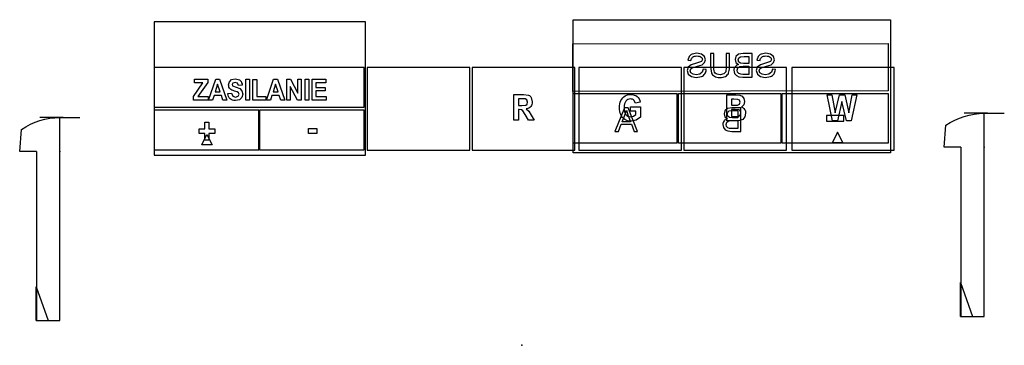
# Model space of a CAD drawing. Header units: millimetres. Extents: x -23.7 to 22.8, y 4.4 to 19.8.
import ezdxf

# ---------------------------------------------------------------- set-up
doc = ezdxf.new("R2010")
doc.units = ezdxf.units.MM
doc.header["$MEASUREMENT"] = 0
for name, color, linetype in [('RGB-P4m v4_Sketch1', 7, 'Continuous'), ('RGB-P4m v4_Sketch2', 7, 'Continuous'), ('Tapping Screw ISO 7049 - ST2.2 x 8 - F - H Steel 4.6 Plain v3_Sketch1', 7, 'Continuous'), ('Tapping Screw ISO 7049 - ST2.2 x 8 - F - H Steel 4.6 Plain v3_Sketch2', 7, 'Continuous'), ('Tapping Screw ISO 7049 - ST2.2 x 8 - F - H Steel 4.6 Plain v3_Sketch5', 7, 'Continuous')]:
    doc.layers.add(name, color=color, linetype=linetype)

# ---------------------------------------------------------------- blocks, each defined once
blk = doc.blocks.new('TappingScrewISO7049-ST2.2x8-F-HSteel4.6Plainv3')
at = {"layer": 'Tapping Screw ISO 7049 - ST2.2 x 8 - F - H Steel 4.6 Plain v3_Sketch1'}
for p, q in [((-0.11, 0), (-0.19, 0)), ((-0.19, 0), (-0.1809, 0, 0.104)), ((-0.11, 0, -0.8), (0, 0, -0.8)), ((-0.11, 0), (-0.11, 0, -0.8)), ((0, 0, -0.8), (0, 0, 0.16))]:
    blk.add_line(p, q, dxfattribs=at)
at = {"layer": 'Tapping Screw ISO 7049 - ST2.2 x 8 - F - H Steel 4.6 Plain v3_Sketch1', "extrusion": (0, 1, 0)}
blk.add_arc((0, -0.16), 0.32, 55.5749, 90, dxfattribs=at)
at = {"layer": 'Tapping Screw ISO 7049 - ST2.2 x 8 - F - H Steel 4.6 Plain v3_Sketch1'}
blk.add_point((0, 0), dxfattribs=at)
at = {"layer": 'Tapping Screw ISO 7049 - ST2.2 x 8 - F - H Steel 4.6 Plain v3_Sketch2'}
for p, q in [((0.0155, 0.095, 0.16), (-0.0155, 0.095, 0.16)), ((-0.0155, 0.0155, 0.16), (-0.0155, 0.095, 0.16)), ((0.0155, 0.0155, 0.16), (0.0155, 0.095, 0.16)), ((-0.0155, 0.0155, 0.16), (-0.095, 0.0155, 0.16)), ((-0.095, 0.0155, 0.16), (-0.095, -0.0155, 0.16)), ((0.0155, 0.0155, 0.16), (0.095, 0.0155, 0.16)), ((0.095, -0.0155, 0.16), (0.095, 0.0155, 0.16)), ((-0.0155, -0.0155, 0.16), (-0.095, -0.0155, 0.16)), ((-0.0155, -0.0155, 0.16), (-0.0155, -0.095, 0.16)), ((0.0155, -0.0155, 0.16), (0.095, -0.0155, 0.16)), ((0.0155, -0.0155, 0.16), (0.0155, -0.095, 0.16)), ((-0.0155, -0.095, 0.16), (0.0155, -0.095, 0.16))]:
    blk.add_line(p, q, dxfattribs=at)
blk.add_point((0, 0, 0.16), dxfattribs=at)
at = {"layer": 'Tapping Screw ISO 7049 - ST2.2 x 8 - F - H Steel 4.6 Plain v3_Sketch5'}
for p, q in [((-0.1122, 0, -0.8), (-0.1122, 0, -0.64)), ((-0.1122, 0, -0.8), (0, 0, -0.8)), ((-0.1122, 0, -0.64), (-0.055, 0, -0.8)), ((0, 0, -0.8), (0, 0, 0.16))]:
    blk.add_line(p, q, dxfattribs=at)
blk.add_point((0, 0), dxfattribs=at)

msp = doc.modelspace()

# ---------------------------------------------------------------- linework, layer by layer
at = {"layer": 'RGB-P4m v4_Sketch1'}
for p, q in [((-17.393, 19.718, 16.601), (-17.393, 13.418, 18.001)), ((-7.393, 19.718, 16.601), (-17.393, 19.718, 16.601)), ((-7.393, 13.418, 18.001), (-7.393, 19.718, 16.601)), ((-17.396, 17.56, 17.08), (-17.396, 15.686, 17.497)), ((-7.463, 17.56, 17.08), (-17.396, 17.56, 17.08)), ((-7.463, 15.686, 17.497), (-7.463, 17.56, 17.08)), ((-7.317, 17.56, 17.08), (-7.317, 13.655, 17.948)), ((-2.466, 17.56, 17.08), (-7.317, 17.56, 17.08)), ((-2.466, 13.655, 17.948), (-2.466, 17.56, 17.08)), ((-2.353, 17.56, 17.08), (-2.353, 13.655, 17.948)), ((2.498, 17.56, 17.08), (-2.353, 17.56, 17.08)), ((2.498, 13.655, 17.948), (2.498, 17.56, 17.08)), ((2.693, 17.56, 17.08), (2.693, 13.655, 17.948)), ((7.544, 17.56, 17.08), (2.693, 17.56, 17.08)), ((7.544, 13.655, 17.948), (7.544, 17.56, 17.08)), ((7.658, 17.56, 17.08), (7.658, 13.655, 17.948)), ((12.509, 17.56, 17.08), (7.658, 17.56, 17.08)), ((12.509, 13.655, 17.948), (12.509, 17.56, 17.08)), ((12.753, 17.56, 17.08), (12.753, 13.655, 17.948)), ((17.603, 17.56, 17.08), (12.753, 17.56, 17.08)), ((17.603, 13.655, 17.948), (17.603, 17.56, 17.08)), ((-15.537, 16.201, 17.382), (-15.083, 16.841, 17.24)), ((-15.485, 16.841, 17.24), (-15.485, 17.008, 17.203)), ((-15.485, 17.008, 17.203), (-14.855, 17.008, 17.203)), ((-15.083, 16.841, 17.24), (-15.485, 16.841, 17.24)), ((-14.855, 16.854, 17.237), (-15.327, 16.188, 17.385)), ((-14.855, 17.008, 17.203), (-14.855, 16.854, 17.237)), ((-14.815, 16.022, 17.422), (-14.48, 17.008, 17.203)), ((-14.389, 16.778, 17.254), (-14.506, 16.413, 17.335)), ((-14.48, 17.008, 17.203), (-14.296, 17.008, 17.203)), ((-14.27, 16.413, 17.335), (-14.389, 16.778, 17.254)), ((-14.296, 17.008, 17.203), (-13.951, 16.022, 17.422)), ((-13.872, 16.75, 17.26), (-13.834, 16.891, 17.229)), ((-13.834, 16.891, 17.229), (-13.727, 16.992, 17.206)), ((-13.727, 16.992, 17.206), (-13.558, 17.026, 17.199)), ((-13.678, 16.825, 17.243), (-13.706, 16.763, 17.257)), ((-13.706, 16.763, 17.257), (-13.68, 16.703, 17.27)), ((-13.56, 16.861, 17.236), (-13.678, 16.825, 17.243)), ((-13.451, 16.827, 17.243), (-13.56, 16.861, 17.236)), ((-13.558, 17.026, 17.199), (-13.482, 17.021, 17.2)), ((-13.482, 17.021, 17.2), (-13.417, 17.005, 17.203)), ((-13.404, 16.717, 17.267), (-13.451, 16.827, 17.243)), ((-13.417, 17.005, 17.203), (-13.361, 16.98, 17.209)), ((-13.361, 16.98, 17.209), (-13.315, 16.944, 17.217)), ((-13.315, 16.944, 17.217), (-13.279, 16.899, 17.227)), ((-13.279, 16.899, 17.227), (-13.253, 16.848, 17.238)), ((-13.253, 16.848, 17.238), (-13.236, 16.79, 17.251)), ((-13.236, 16.79, 17.251), (-13.229, 16.724, 17.266)), ((-13.062, 17.008, 17.203), (-12.888, 17.008, 17.203)), ((-13.062, 16.022, 17.422), (-13.062, 17.008, 17.203)), ((-12.888, 17.008, 17.203), (-12.888, 16.022, 17.422)), ((-12.717, 17, 17.205), (-12.543, 17, 17.205)), ((-12.717, 16.022, 17.422), (-12.717, 17, 17.205)), ((-12.543, 17, 17.205), (-12.543, 16.188, 17.385)), ((-12.075, 16.022, 17.422), (-11.741, 17.008, 17.203)), ((-11.65, 16.778, 17.254), (-11.766, 16.413, 17.335)), ((-11.741, 17.008, 17.203), (-11.557, 17.008, 17.203)), ((-11.53, 16.413, 17.335), (-11.65, 16.778, 17.254)), ((-11.557, 17.008, 17.203), (-11.212, 16.022, 17.422)), ((-11.119, 17.008, 17.203), (-10.95, 17.008, 17.203)), ((-11.119, 16.022, 17.422), (-11.119, 17.008, 17.203)), ((-10.95, 17.008, 17.203), (-10.596, 16.347, 17.35)), ((-10.596, 16.347, 17.35), (-10.596, 17.008, 17.203)), ((-10.596, 17.008, 17.203), (-10.435, 17.008, 17.203)), ((-10.435, 17.008, 17.203), (-10.435, 16.022, 17.422)), ((-10.256, 16.022, 17.422), (-10.256, 17.008, 17.203)), ((-10.256, 17.008, 17.203), (-10.082, 17.008, 17.203)), ((-10.082, 17.008, 17.203), (-10.082, 16.022, 17.422)), ((-9.916, 16.022, 17.422), (-9.916, 17.008, 17.203)), ((-9.916, 17.008, 17.203), (-9.279, 17.008, 17.203)), ((-9.279, 16.841, 17.24), (-9.742, 16.841, 17.24)), ((-9.742, 16.841, 17.24), (-9.742, 16.622, 17.288)), ((-9.279, 17.008, 17.203), (-9.279, 16.841, 17.24)), ((-14.506, 16.413, 17.335), (-14.27, 16.413, 17.335)), ((-13.904, 16.341, 17.351), (-13.734, 16.361, 17.347)), ((-13.891, 16.264, 17.368), (-13.904, 16.341, 17.351)), ((-13.867, 16.693, 17.273), (-13.872, 16.75, 17.26)), ((-13.852, 16.642, 17.284), (-13.867, 16.693, 17.273)), ((-13.827, 16.594, 17.295), (-13.852, 16.642, 17.284)), ((-13.793, 16.551, 17.304), (-13.827, 16.594, 17.295)), ((-13.759, 16.523, 17.311), (-13.793, 16.551, 17.304)), ((-13.716, 16.497, 17.316), (-13.759, 16.523, 17.311)), ((-13.734, 16.361, 17.347), (-13.673, 16.218, 17.378)), ((-13.662, 16.474, 17.321), (-13.716, 16.497, 17.316)), ((-13.68, 16.703, 17.27), (-13.52, 16.637, 17.285)), ((-13.597, 16.453, 17.326), (-13.662, 16.474, 17.321)), ((-13.459, 16.41, 17.336), (-13.597, 16.453, 17.326)), ((-13.52, 16.637, 17.285), (-13.333, 16.566, 17.301)), ((-13.396, 16.367, 17.345), (-13.459, 16.41, 17.336)), ((-13.421, 16.213, 17.38), (-13.378, 16.308, 17.358)), ((-13.229, 16.724, 17.266), (-13.404, 16.717, 17.267)), ((-13.378, 16.308, 17.358), (-13.396, 16.367, 17.345)), ((-13.333, 16.566, 17.301), (-13.238, 16.466, 17.323)), ((-13.204, 16.309, 17.358), (-13.245, 16.15, 17.393)), ((-13.238, 16.466, 17.323), (-13.204, 16.309, 17.358)), ((-11.766, 16.413, 17.335), (-11.53, 16.413, 17.335)), ((-10.609, 16.022, 17.422), (-10.958, 16.67, 17.278)), ((-10.958, 16.67, 17.278), (-10.958, 16.022, 17.422)), ((-9.742, 16.622, 17.288), (-9.311, 16.622, 17.288)), ((-9.742, 16.456, 17.326), (-9.742, 16.188, 17.385)), ((-9.311, 16.456, 17.326), (-9.742, 16.456, 17.326)), ((-9.311, 16.622, 17.288), (-9.311, 16.456, 17.326)), ((-15.537, 16.022, 17.422), (-15.537, 16.201, 17.382)), ((-14.837, 16.022, 17.422), (-15.537, 16.022, 17.422)), ((-15.327, 16.188, 17.385), (-14.837, 16.188, 17.385)), ((-14.837, 16.188, 17.385), (-14.837, 16.022, 17.422)), ((-14.63, 16.022, 17.422), (-14.815, 16.022, 17.422)), ((-14.559, 16.246, 17.372), (-14.63, 16.022, 17.422)), ((-14.213, 16.246, 17.372), (-14.559, 16.246, 17.372)), ((-14.139, 16.022, 17.422), (-14.213, 16.246, 17.372)), ((-13.951, 16.022, 17.422), (-14.139, 16.022, 17.422)), ((-13.869, 16.196, 17.383), (-13.891, 16.264, 17.368)), ((-13.839, 16.138, 17.396), (-13.869, 16.196, 17.383)), ((-13.8, 16.09, 17.407), (-13.839, 16.138, 17.396)), ((-13.751, 16.052, 17.415), (-13.8, 16.09, 17.407)), ((-13.693, 16.025, 17.421), (-13.751, 16.052, 17.415)), ((-13.626, 16.009, 17.425), (-13.693, 16.025, 17.421)), ((-13.673, 16.218, 17.378), (-13.547, 16.172, 17.389)), ((-13.549, 16.004, 17.426), (-13.626, 16.009, 17.425)), ((-13.361, 16.04, 17.418), (-13.549, 16.004, 17.426)), ((-13.547, 16.172, 17.389), (-13.421, 16.213, 17.38)), ((-13.245, 16.15, 17.393), (-13.361, 16.04, 17.418)), ((-12.888, 16.022, 17.422), (-13.062, 16.022, 17.422)), ((-12.111, 16.022, 17.422), (-12.717, 16.022, 17.422)), ((-12.543, 16.188, 17.385), (-12.111, 16.188, 17.385)), ((-12.111, 16.188, 17.385), (-12.111, 16.022, 17.422)), ((-11.891, 16.022, 17.422), (-12.075, 16.022, 17.422)), ((-11.819, 16.246, 17.372), (-11.891, 16.022, 17.422)), ((-11.474, 16.246, 17.372), (-11.819, 16.246, 17.372)), ((-11.399, 16.022, 17.422), (-11.474, 16.246, 17.372)), ((-11.212, 16.022, 17.422), (-11.399, 16.022, 17.422)), ((-10.958, 16.022, 17.422), (-11.119, 16.022, 17.422)), ((-10.435, 16.022, 17.422), (-10.609, 16.022, 17.422)), ((-10.082, 16.022, 17.422), (-10.256, 16.022, 17.422)), ((-9.262, 16.022, 17.422), (-9.916, 16.022, 17.422)), ((-9.742, 16.188, 17.385), (-9.262, 16.188, 17.385)), ((-9.262, 16.188, 17.385), (-9.262, 16.022, 17.422)), ((-0.388, 16.29, 17.362), (0.065, 16.29, 17.362)), ((-0.388, 15.071, 17.633), (-0.388, 16.29, 17.362)), ((-0.172, 16.084, 17.408), (-0.172, 15.774, 17.477)), ((-0.005, 16.084, 17.408), (-0.172, 16.084, 17.408)), ((0.152, 16.08, 17.409), (-0.005, 16.084, 17.408)), ((0.065, 16.29, 17.362), (0.313, 16.257, 17.37)), ((0.233, 16.032, 17.42), (0.152, 16.08, 17.409)), ((0.18, 15.789, 17.474), (0.24, 15.841, 17.462)), ((0.262, 15.933, 17.442), (0.233, 16.032, 17.42)), ((0.24, 15.841, 17.462), (0.262, 15.933, 17.442)), ((0.313, 16.257, 17.37), (0.349, 16.238, 17.374)), ((0.349, 16.238, 17.374), (0.382, 16.212, 17.38)), ((0.382, 16.212, 17.38), (0.411, 16.179, 17.387)), ((0.411, 16.179, 17.387), (0.436, 16.141, 17.396)), ((0.436, 16.141, 17.396), (0.483, 15.949, 17.438)), ((0.479, 15.883, 17.453), (0.465, 15.823, 17.466)), ((0.483, 15.949, 17.438), (0.479, 15.883, 17.453)), ((4.611, 15.755, 17.481), (4.624, 15.843, 17.462)), ((4.624, 15.843, 17.462), (4.646, 15.925, 17.443)), ((4.646, 15.925, 17.443), (4.676, 16.002, 17.426)), ((4.676, 16.002, 17.426), (4.715, 16.072, 17.411)), ((4.715, 16.072, 17.411), (4.762, 16.133, 17.397)), ((4.762, 16.133, 17.397), (4.817, 16.185, 17.386)), ((4.817, 16.185, 17.386), (4.88, 16.229, 17.376)), ((4.849, 15.849, 17.46), (4.833, 15.767, 17.479)), ((4.875, 15.919, 17.445), (4.849, 15.849, 17.46)), ((4.911, 15.977, 17.432), (4.875, 15.919, 17.445)), ((4.88, 16.229, 17.376), (4.934, 16.256, 17.37)), ((4.956, 16.021, 17.422), (4.911, 15.977, 17.432)), ((4.934, 16.256, 17.37), (4.995, 16.275, 17.366)), ((5.008, 16.053, 17.415), (4.956, 16.021, 17.422)), ((4.995, 16.275, 17.366), (5.061, 16.286, 17.363)), ((5.068, 16.073, 17.411), (5.008, 16.053, 17.415)), ((5.061, 16.286, 17.363), (5.134, 16.29, 17.362)), ((5.134, 16.079, 17.409), (5.068, 16.073, 17.411)), ((5.134, 16.29, 17.362), (5.228, 16.284, 17.364)), ((5.179, 16.076, 17.41), (5.134, 16.079, 17.409)), ((5.219, 16.066, 17.412), (5.179, 16.076, 17.41)), ((5.256, 16.05, 17.416), (5.219, 16.066, 17.412)), ((5.228, 16.284, 17.364), (5.311, 16.266, 17.368)), ((5.289, 16.027, 17.421), (5.256, 16.05, 17.416)), ((5.373, 15.885, 17.452), (5.289, 16.027, 17.421)), ((5.311, 16.266, 17.368), (5.383, 16.236, 17.374)), ((5.587, 15.931, 17.442), (5.373, 15.885, 17.452)), ((5.383, 16.236, 17.374), (5.444, 16.195, 17.384)), ((5.444, 16.195, 17.384), (5.495, 16.142, 17.395)), ((5.495, 16.142, 17.395), (5.535, 16.081, 17.409)), ((5.535, 16.081, 17.409), (5.566, 16.011, 17.424)), ((5.566, 16.011, 17.424), (5.587, 15.931, 17.442)), ((9.682, 15.049, 17.638), (9.682, 16.268, 17.367)), ((9.682, 16.268, 17.367), (10.108, 16.268, 17.367)), ((9.898, 16.065, 17.412), (9.898, 15.785, 17.475)), ((10.021, 16.065, 17.412), (9.898, 16.065, 17.412)), ((10.204, 16.061, 17.413), (10.021, 16.065, 17.412)), ((10.108, 16.268, 17.367), (10.296, 16.256, 17.37)), ((10.194, 15.789, 17.474), (10.281, 15.832, 17.464)), ((10.285, 16.019, 17.423), (10.204, 16.061, 17.413)), ((10.281, 15.832, 17.464), (10.312, 15.927, 17.443)), ((10.312, 15.927, 17.443), (10.285, 16.019, 17.423)), ((10.296, 16.256, 17.37), (10.407, 16.206, 17.381)), ((10.407, 16.206, 17.381), (10.489, 16.104, 17.404)), ((10.522, 15.962, 17.435), (10.482, 15.805, 17.47)), ((10.489, 16.104, 17.404), (10.522, 15.962, 17.435)), ((14.681, 15.049, 17.638), (14.431, 16.268, 17.367)), ((14.431, 16.268, 17.367), (14.653, 16.268, 17.367)), ((14.653, 16.268, 17.367), (14.811, 15.431, 17.553)), ((14.811, 15.431, 17.553), (15.005, 16.268, 17.367)), ((15.129, 15.96, 17.436), (14.918, 15.049, 17.638)), ((15.005, 16.268, 17.367), (15.261, 16.268, 17.367)), ((15.339, 15.049, 17.638), (15.129, 15.96, 17.436)), ((15.261, 16.268, 17.367), (15.447, 15.417, 17.556)), ((15.447, 15.417, 17.556), (15.609, 16.268, 17.367)), ((15.825, 16.268, 17.367), (15.569, 15.049, 17.638)), ((15.609, 16.268, 17.367), (15.825, 16.268, 17.367)), ((-17.396, 15.686, 17.497), (-7.463, 15.686, 17.497)), ((-17.396, 15.547, 17.527), (-17.396, 13.673, 17.944)), ((-12.445, 15.547, 17.527), (-17.396, 15.547, 17.527)), ((-12.445, 13.673, 17.944), (-12.445, 15.547, 17.527)), ((-7.463, 15.547, 17.527), (-12.414, 15.547, 17.527)), ((-12.414, 15.547, 17.527), (-12.414, 13.673, 17.944)), ((-7.463, 13.673, 17.944), (-7.463, 15.547, 17.527)), ((-0.172, 15.774, 17.477), (-0.013, 15.774, 17.477)), ((-0.172, 15.58, 17.52), (-0.172, 15.071, 17.633)), ((-0.129, 15.58, 17.52), (-0.172, 15.58, 17.52)), ((-0.02, 15.567, 17.523), (-0.129, 15.58, 17.52)), ((0.045, 15.516, 17.534), (-0.02, 15.567, 17.523)), ((-0.013, 15.774, 17.477), (0.18, 15.789, 17.474)), ((0.158, 15.337, 17.574), (0.045, 15.516, 17.534)), ((0.269, 15.625, 17.51), (0.203, 15.609, 17.514)), ((0.203, 15.609, 17.514), (0.318, 15.507, 17.536)), ((0.325, 15.649, 17.505), (0.269, 15.625, 17.51)), ((0.318, 15.507, 17.536), (0.439, 15.309, 17.58)), ((0.373, 15.681, 17.498), (0.325, 15.649, 17.505)), ((0.413, 15.722, 17.489), (0.373, 15.681, 17.498)), ((0.444, 15.77, 17.478), (0.413, 15.722, 17.489)), ((0.465, 15.823, 17.466), (0.444, 15.77, 17.478)), ((4.606, 15.663, 17.502), (4.611, 15.755, 17.481)), ((4.61, 15.577, 17.521), (4.606, 15.663, 17.502)), ((4.622, 15.494, 17.539), (4.61, 15.577, 17.521)), ((4.642, 15.414, 17.557), (4.622, 15.494, 17.539)), ((4.669, 15.337, 17.574), (4.642, 15.414, 17.557)), ((4.833, 15.767, 17.479), (4.828, 15.673, 17.499)), ((4.828, 15.673, 17.499), (4.833, 15.571, 17.522)), ((4.833, 15.571, 17.522), (4.849, 15.483, 17.542)), ((4.849, 15.483, 17.542), (4.875, 15.408, 17.558)), ((4.875, 15.408, 17.558), (4.912, 15.347, 17.572)), ((5.138, 15.497, 17.539), (5.138, 15.703, 17.493)), ((5.138, 15.703, 17.493), (5.601, 15.703, 17.493)), ((5.384, 15.497, 17.539), (5.138, 15.497, 17.539)), ((5.384, 15.342, 17.573), (5.384, 15.497, 17.539)), ((5.601, 15.703, 17.493), (5.601, 15.217, 17.601)), ((9.898, 15.785, 17.475), (10.038, 15.785, 17.475)), ((9.898, 15.582, 17.52), (9.898, 15.255, 17.592)), ((10.071, 15.582, 17.52), (9.898, 15.582, 17.52)), ((10.038, 15.785, 17.475), (10.194, 15.789, 17.474)), ((10.262, 15.564, 17.524), (10.071, 15.582, 17.52)), ((10.329, 15.508, 17.536), (10.262, 15.564, 17.524)), ((10.322, 15.311, 17.58), (10.352, 15.415, 17.557)), ((10.352, 15.415, 17.557), (10.329, 15.508, 17.536)), ((10.482, 15.805, 17.47), (10.373, 15.698, 17.494)), ((10.373, 15.698, 17.494), (10.418, 15.679, 17.498)), ((10.418, 15.679, 17.498), (10.458, 15.654, 17.504)), ((10.458, 15.654, 17.504), (10.493, 15.624, 17.51)), ((10.493, 15.624, 17.51), (10.522, 15.587, 17.518)), ((10.522, 15.587, 17.518), (10.545, 15.546, 17.528)), ((10.574, 15.403, 17.559), (10.54, 15.241, 17.595)), ((10.545, 15.546, 17.528), (10.561, 15.502, 17.537)), ((10.561, 15.502, 17.537), (10.571, 15.455, 17.548)), ((10.571, 15.455, 17.548), (10.574, 15.403, 17.559)), ((-14.989, 14.671, 17.722), (-14.989, 14.988, 17.652)), ((-14.989, 14.988, 17.652), (-14.804, 14.988, 17.652)), ((-14.804, 14.988, 17.652), (-14.804, 14.671, 17.722)), ((-0.172, 15.071, 17.633), (-0.388, 15.071, 17.633)), ((0.312, 15.071, 17.633), (0.158, 15.337, 17.574)), ((0.569, 15.071, 17.633), (0.312, 15.071, 17.633)), ((0.439, 15.309, 17.58), (0.569, 15.071, 17.633)), ((4.704, 15.267, 17.59), (4.669, 15.337, 17.574)), ((4.747, 15.205, 17.603), (4.704, 15.267, 17.59)), ((4.797, 15.152, 17.615), (4.747, 15.205, 17.603)), ((4.855, 15.107, 17.625), (4.797, 15.152, 17.615)), ((4.92, 15.072, 17.633), (4.855, 15.107, 17.625)), ((4.912, 15.347, 17.572), (4.957, 15.299, 17.582)), ((4.99, 15.047, 17.639), (4.92, 15.072, 17.633)), ((4.957, 15.299, 17.582), (5.009, 15.265, 17.59)), ((5.065, 15.032, 17.642), (4.99, 15.047, 17.639)), ((5.009, 15.265, 17.59), (5.067, 15.245, 17.595)), ((5.146, 15.027, 17.643), (5.065, 15.032, 17.642)), ((5.067, 15.245, 17.595), (5.132, 15.238, 17.596)), ((5.132, 15.238, 17.596), (5.267, 15.268, 17.589)), ((5.405, 15.084, 17.63), (5.146, 15.027, 17.643)), ((5.267, 15.268, 17.589), (5.384, 15.342, 17.573)), ((5.601, 15.217, 17.601), (5.405, 15.084, 17.63)), ((10.044, 15.049, 17.638), (9.682, 15.049, 17.638)), ((9.898, 15.255, 17.592), (10.097, 15.255, 17.592)), ((10.303, 15.057, 17.636), (10.044, 15.049, 17.638)), ((10.097, 15.255, 17.592), (10.244, 15.262, 17.591)), ((10.244, 15.262, 17.591), (10.322, 15.311, 17.58)), ((10.448, 15.115, 17.623), (10.303, 15.057, 17.636)), ((10.54, 15.241, 17.595), (10.448, 15.115, 17.623)), ((14.918, 15.049, 17.638), (14.681, 15.049, 17.638)), ((15.569, 15.049, 17.638), (15.339, 15.049, 17.638)), ((-15.269, 14.671, 17.722), (-14.989, 14.671, 17.722)), ((-15.269, 14.454, 17.77), (-15.269, 14.671, 17.722)), ((-14.989, 14.454, 17.77), (-15.269, 14.454, 17.77)), ((-14.989, 14.137, 17.841), (-14.989, 14.454, 17.77)), ((-14.804, 14.671, 17.722), (-14.524, 14.671, 17.722)), ((-14.524, 14.454, 17.77), (-14.804, 14.454, 17.77)), ((-14.804, 14.454, 17.77), (-14.804, 14.137, 17.841)), ((-14.524, 14.671, 17.722), (-14.524, 14.454, 17.77)), ((-10.097, 14.446, 17.772), (-10.097, 14.679, 17.72)), ((-10.097, 14.679, 17.72), (-9.696, 14.679, 17.72)), ((-9.696, 14.446, 17.772), (-10.097, 14.446, 17.772)), ((-9.696, 14.679, 17.72), (-9.696, 14.446, 17.772)), ((-15.143, 13.906, 17.892), (-14.893, 14.394, 17.784)), ((-14.804, 14.137, 17.841), (-14.989, 14.137, 17.841)), ((-14.893, 14.394, 17.784), (-14.643, 13.906, 17.892)), ((-17.396, 13.673, 17.944), (-12.445, 13.673, 17.944)), ((-14.643, 13.906, 17.892), (-15.143, 13.906, 17.892)), ((-12.414, 13.673, 17.944), (-7.463, 13.673, 17.944)), ((-7.317, 13.655, 17.948), (-2.466, 13.655, 17.948)), ((-2.353, 13.655, 17.948), (2.498, 13.655, 17.948)), ((2.693, 13.655, 17.948), (7.544, 13.655, 17.948)), ((7.658, 13.655, 17.948), (12.509, 13.655, 17.948)), ((12.753, 13.655, 17.948), (17.603, 13.655, 17.948)), ((-17.393, 13.418, 18.001), (-7.393, 13.418, 18.001))]:
    msp.add_line(p, q, dxfattribs=at)
msp.add_point((0, 4.443, 19.995), dxfattribs=at)
at = {"layer": 'RGB-P4m v4_Sketch2'}
for p, q in [((2.424, 19.826, -16.533), (17.424, 19.826, -16.533)), ((2.424, 13.526, -17.933), (2.424, 19.826, -16.533)), ((17.424, 19.826, -16.533), (17.424, 13.526, -17.933)), ((2.408, 18.679, -16.788), (17.306, 18.705, -16.782)), ((2.408, 16.431, -17.287), (2.408, 18.679, -16.788)), ((17.306, 18.705, -16.782), (17.306, 16.456, -17.281)), ((8.003, 18.179, -16.899), (7.964, 18.152, -16.905)), ((8.049, 18.201, -16.894), (8.003, 18.179, -16.899)), ((8.272, 18.241, -16.885), (8.049, 18.201, -16.894)), ((8.48, 18.203, -16.893), (8.272, 18.241, -16.885)), ((8.623, 18.092, -16.918), (8.48, 18.203, -16.893)), ((9.067, 18.223, -16.889), (8.916, 18.223, -16.889)), ((8.916, 18.223, -16.889), (8.916, 17.582, -17.031)), ((9.067, 17.582, -17.031), (9.067, 18.223, -16.889)), ((9.809, 18.223, -16.889), (9.658, 18.223, -16.889)), ((9.658, 18.223, -16.889), (9.658, 17.582, -17.031)), ((9.809, 17.582, -17.031), (9.809, 18.223, -16.889)), ((10.241, 18.189, -16.896), (10.118, 18.085, -16.919)), ((10.45, 18.223, -16.889), (10.241, 18.189, -16.896)), ((10.877, 18.223, -16.889), (10.45, 18.223, -16.889)), ((10.877, 17.113, -17.136), (10.877, 18.223, -16.889)), ((11.268, 18.179, -16.899), (11.228, 18.152, -16.905)), ((11.313, 18.201, -16.894), (11.268, 18.179, -16.899)), ((11.536, 18.241, -16.885), (11.313, 18.201, -16.894)), ((11.744, 18.203, -16.893), (11.536, 18.241, -16.885)), ((11.887, 18.092, -16.918), (11.744, 18.203, -16.893)), ((7.9, 18.084, -16.92), (7.845, 17.91, -16.959)), ((7.845, 17.91, -16.959), (7.989, 17.899, -16.961)), ((8.005, 17.696, -17.006), (7.858, 17.583, -17.031)), ((7.929, 18.121, -16.912), (7.9, 18.084, -16.92)), ((7.964, 18.152, -16.905), (7.929, 18.121, -16.912)), ((7.989, 17.899, -16.961), (7.998, 17.948, -16.95)), ((7.998, 17.948, -16.95), (8.014, 17.991, -16.94)), ((8.256, 17.767, -16.99), (8.005, 17.696, -17.006)), ((8.014, 17.991, -16.94), (8.038, 18.027, -16.932)), ((8.038, 18.027, -16.932), (8.068, 18.057, -16.926)), ((8.068, 18.057, -16.926), (8.105, 18.081, -16.92)), ((8.105, 18.081, -16.92), (8.151, 18.098, -16.917)), ((8.151, 18.098, -16.917), (8.204, 18.108, -16.914)), ((8.204, 18.108, -16.914), (8.266, 18.111, -16.914)), ((8.483, 17.846, -16.973), (8.256, 17.767, -16.99)), ((8.266, 18.111, -16.914), (8.329, 18.108, -16.914)), ((8.291, 17.624, -17.022), (8.511, 17.693, -17.007)), ((8.329, 18.108, -16.914), (8.384, 18.099, -16.916)), ((8.384, 18.099, -16.916), (8.429, 18.083, -16.92)), ((8.429, 18.083, -16.92), (8.465, 18.062, -16.925)), ((8.465, 18.062, -16.925), (8.492, 18.036, -16.93)), ((8.527, 17.944, -16.951), (8.483, 17.846, -16.973)), ((8.492, 18.036, -16.93), (8.512, 18.008, -16.937)), ((8.511, 17.693, -17.007), (8.632, 17.797, -16.984)), ((8.512, 18.008, -16.937), (8.523, 17.978, -16.943)), ((8.523, 17.978, -16.943), (8.527, 17.944, -16.951)), ((8.672, 17.935, -16.953), (8.623, 18.092, -16.918)), ((8.632, 17.797, -16.984), (8.672, 17.935, -16.953)), ((10.118, 18.085, -16.919), (10.074, 17.939, -16.952)), ((10.074, 17.939, -16.952), (10.113, 17.805, -16.982)), ((10.113, 17.805, -16.982), (10.232, 17.703, -17.004)), ((10.232, 17.703, -17.004), (10.184, 17.686, -17.008)), ((10.221, 17.922, -16.956), (10.249, 18.019, -16.934)), ((10.25, 17.825, -16.977), (10.221, 17.922, -16.956)), ((10.249, 18.019, -16.934), (10.326, 18.077, -16.921)), ((10.337, 17.769, -16.99), (10.25, 17.825, -16.977)), ((10.326, 18.077, -16.921), (10.499, 18.092, -16.918)), ((10.48, 17.756, -16.993), (10.337, 17.769, -16.99)), ((10.726, 17.756, -16.993), (10.48, 17.756, -16.993)), ((10.499, 18.092, -16.918), (10.726, 18.092, -16.918)), ((10.726, 18.092, -16.918), (10.726, 17.756, -16.993)), ((11.165, 18.084, -16.92), (11.109, 17.91, -16.959)), ((11.109, 17.91, -16.959), (11.253, 17.899, -16.961)), ((11.269, 17.696, -17.006), (11.123, 17.583, -17.031)), ((11.193, 18.121, -16.912), (11.165, 18.084, -16.92)), ((11.228, 18.152, -16.905), (11.193, 18.121, -16.912)), ((11.253, 17.899, -16.961), (11.262, 17.948, -16.95)), ((11.262, 17.948, -16.95), (11.279, 17.991, -16.94)), ((11.52, 17.767, -16.99), (11.269, 17.696, -17.006)), ((11.279, 17.991, -16.94), (11.302, 18.027, -16.932)), ((11.302, 18.027, -16.932), (11.332, 18.057, -16.926)), ((11.332, 18.057, -16.926), (11.369, 18.081, -16.92)), ((11.369, 18.081, -16.92), (11.415, 18.098, -16.917)), ((11.415, 18.098, -16.917), (11.468, 18.108, -16.914)), ((11.468, 18.108, -16.914), (11.53, 18.111, -16.914)), ((11.747, 17.846, -16.973), (11.52, 17.767, -16.99)), ((11.53, 18.111, -16.914), (11.594, 18.108, -16.914)), ((11.556, 17.624, -17.022), (11.775, 17.693, -17.007)), ((11.594, 18.108, -16.914), (11.648, 18.099, -16.916)), ((11.648, 18.099, -16.916), (11.693, 18.083, -16.92)), ((11.693, 18.083, -16.92), (11.729, 18.062, -16.925)), ((11.729, 18.062, -16.925), (11.756, 18.036, -16.93)), ((11.791, 17.944, -16.951), (11.747, 17.846, -16.973)), ((11.756, 18.036, -16.93), (11.776, 18.008, -16.937)), ((11.775, 17.693, -17.007), (11.896, 17.797, -16.984)), ((11.776, 18.008, -16.937), (11.787, 17.978, -16.943)), ((11.787, 17.978, -16.943), (11.791, 17.944, -16.951)), ((11.936, 17.935, -16.953), (11.887, 18.092, -16.918)), ((11.896, 17.797, -16.984), (11.936, 17.935, -16.953)), ((7.858, 17.583, -17.031), (7.811, 17.426, -17.066)), ((7.811, 17.426, -17.066), (7.863, 17.259, -17.103)), ((7.863, 17.259, -17.103), (8.012, 17.138, -17.13)), ((7.956, 17.414, -17.069), (7.987, 17.505, -17.049)), ((7.988, 17.319, -17.09), (7.956, 17.414, -17.069)), ((7.987, 17.505, -17.049), (8.089, 17.57, -17.034)), ((8.086, 17.25, -17.105), (7.988, 17.319, -17.09)), ((8.238, 17.225, -17.111), (8.086, 17.25, -17.105)), ((8.089, 17.57, -17.034), (8.291, 17.624, -17.022)), ((8.412, 17.258, -17.103), (8.238, 17.225, -17.111)), ((8.526, 17.344, -17.084), (8.412, 17.258, -17.103)), ((8.573, 17.482, -17.054), (8.526, 17.344, -17.084)), ((8.715, 17.469, -17.056), (8.573, 17.482, -17.054)), ((8.582, 17.193, -17.118), (8.62, 17.229, -17.11)), ((8.62, 17.229, -17.11), (8.652, 17.27, -17.101)), ((8.652, 17.27, -17.101), (8.678, 17.316, -17.09)), ((8.678, 17.316, -17.09), (8.697, 17.364, -17.08)), ((8.697, 17.364, -17.08), (8.709, 17.415, -17.068)), ((8.709, 17.415, -17.068), (8.715, 17.469, -17.056)), ((8.916, 17.582, -17.031), (8.955, 17.316, -17.09)), ((8.955, 17.316, -17.09), (8.978, 17.269, -17.101)), ((8.978, 17.269, -17.101), (9.009, 17.227, -17.11)), ((9.009, 17.227, -17.11), (9.048, 17.189, -17.119)), ((9.072, 17.486, -17.053), (9.067, 17.582, -17.031)), ((9.085, 17.407, -17.07), (9.072, 17.486, -17.053)), ((9.107, 17.345, -17.084), (9.085, 17.407, -17.07)), ((9.137, 17.299, -17.094), (9.107, 17.345, -17.084)), ((9.178, 17.267, -17.101), (9.137, 17.299, -17.094)), ((9.231, 17.244, -17.106), (9.178, 17.267, -17.101)), ((9.296, 17.231, -17.109), (9.231, 17.244, -17.106)), ((9.373, 17.226, -17.11), (9.296, 17.231, -17.109)), ((9.536, 17.263, -17.102), (9.373, 17.226, -17.11)), ((9.63, 17.369, -17.079), (9.536, 17.263, -17.102)), ((9.658, 17.582, -17.031), (9.63, 17.369, -17.079)), ((9.707, 17.214, -17.113), (9.74, 17.256, -17.104)), ((9.74, 17.256, -17.104), (9.765, 17.304, -17.093)), ((9.765, 17.304, -17.093), (9.784, 17.359, -17.081)), ((9.784, 17.359, -17.081), (9.798, 17.424, -17.066)), ((9.798, 17.424, -17.066), (9.806, 17.498, -17.05)), ((9.806, 17.498, -17.05), (9.809, 17.582, -17.031)), ((10.022, 17.482, -17.054), (10.018, 17.435, -17.064)), ((10.018, 17.435, -17.064), (10.052, 17.29, -17.096)), ((10.032, 17.525, -17.044), (10.022, 17.482, -17.054)), ((10.049, 17.566, -17.035), (10.032, 17.525, -17.044)), ((10.074, 17.603, -17.027), (10.049, 17.566, -17.035)), ((10.052, 17.29, -17.096), (10.135, 17.186, -17.119)), ((10.104, 17.636, -17.019), (10.074, 17.603, -17.027)), ((10.141, 17.663, -17.013), (10.104, 17.636, -17.019)), ((10.184, 17.686, -17.008), (10.141, 17.663, -17.013)), ((10.174, 17.435, -17.064), (10.207, 17.543, -17.04)), ((10.196, 17.341, -17.085), (10.174, 17.435, -17.064)), ((10.254, 17.279, -17.099), (10.196, 17.341, -17.085)), ((10.207, 17.543, -17.04), (10.297, 17.607, -17.026)), ((10.34, 17.249, -17.105), (10.254, 17.279, -17.099)), ((10.297, 17.607, -17.026), (10.463, 17.626, -17.022)), ((10.443, 17.243, -17.107), (10.34, 17.249, -17.105)), ((10.726, 17.243, -17.107), (10.443, 17.243, -17.107)), ((10.463, 17.626, -17.022), (10.726, 17.626, -17.022)), ((10.726, 17.626, -17.022), (10.726, 17.243, -17.107)), ((11.123, 17.583, -17.031), (11.075, 17.426, -17.066)), ((11.075, 17.426, -17.066), (11.127, 17.259, -17.103)), ((11.127, 17.259, -17.103), (11.276, 17.138, -17.13)), ((11.22, 17.414, -17.069), (11.251, 17.505, -17.049)), ((11.252, 17.319, -17.09), (11.22, 17.414, -17.069)), ((11.251, 17.505, -17.049), (11.353, 17.57, -17.034)), ((11.35, 17.25, -17.105), (11.252, 17.319, -17.09)), ((11.502, 17.225, -17.111), (11.35, 17.25, -17.105)), ((11.353, 17.57, -17.034), (11.556, 17.624, -17.022)), ((11.676, 17.258, -17.103), (11.502, 17.225, -17.111)), ((11.791, 17.344, -17.084), (11.676, 17.258, -17.103)), ((11.837, 17.482, -17.054), (11.791, 17.344, -17.084)), ((11.979, 17.469, -17.056), (11.837, 17.482, -17.054)), ((11.846, 17.193, -17.118), (11.884, 17.229, -17.11)), ((11.884, 17.229, -17.11), (11.916, 17.27, -17.101)), ((11.916, 17.27, -17.101), (11.942, 17.316, -17.09)), ((11.942, 17.316, -17.09), (11.962, 17.364, -17.08)), ((11.962, 17.364, -17.08), (11.974, 17.415, -17.068)), ((11.974, 17.415, -17.068), (11.979, 17.469, -17.056)), ((8.012, 17.138, -17.13), (8.231, 17.094, -17.14)), ((8.231, 17.094, -17.14), (8.489, 17.138, -17.13)), ((8.489, 17.138, -17.13), (8.538, 17.163, -17.124)), ((8.538, 17.163, -17.124), (8.582, 17.193, -17.118)), ((9.048, 17.189, -17.119), (9.095, 17.156, -17.126)), ((9.095, 17.156, -17.126), (9.149, 17.129, -17.132)), ((9.149, 17.129, -17.132), (9.211, 17.11, -17.136)), ((9.211, 17.11, -17.136), (9.282, 17.098, -17.139)), ((9.282, 17.098, -17.139), (9.36, 17.094, -17.14)), ((9.36, 17.094, -17.14), (9.436, 17.098, -17.139)), ((9.436, 17.098, -17.139), (9.505, 17.108, -17.137)), ((9.505, 17.108, -17.137), (9.566, 17.125, -17.133)), ((9.566, 17.125, -17.133), (9.62, 17.148, -17.128)), ((9.62, 17.148, -17.128), (9.668, 17.178, -17.121)), ((9.668, 17.178, -17.121), (9.707, 17.214, -17.113)), ((10.135, 17.186, -17.119), (10.26, 17.132, -17.131)), ((10.26, 17.132, -17.131), (10.443, 17.113, -17.136)), ((10.443, 17.113, -17.136), (10.877, 17.113, -17.136)), ((11.276, 17.138, -17.13), (11.495, 17.094, -17.14)), ((11.495, 17.094, -17.14), (11.753, 17.138, -17.13)), ((11.753, 17.138, -17.13), (11.802, 17.163, -17.124)), ((11.802, 17.163, -17.124), (11.846, 17.193, -17.118)), ((17.306, 16.456, -17.281), (2.408, 16.431, -17.287)), ((2.424, 13.993, -17.829), (2.424, 16.336, -17.308)), ((2.424, 16.336, -17.308), (7.323, 16.336, -17.308)), ((7.323, 16.336, -17.308), (7.323, 13.993, -17.829)), ((7.402, 16.336, -17.308), (12.242, 16.336, -17.308)), ((7.402, 13.993, -17.829), (7.402, 16.336, -17.308)), ((12.242, 16.336, -17.308), (12.242, 13.993, -17.829)), ((12.306, 13.993, -17.829), (12.306, 16.336, -17.308)), ((12.306, 16.336, -17.308), (17.306, 16.336, -17.308)), ((17.306, 16.336, -17.308), (17.306, 13.993, -17.829)), ((4.854, 15.658, -17.459), (4.391, 14.548, -17.705)), ((5.019, 15.658, -17.459), (4.854, 15.658, -17.459)), ((4.86, 15.311, -17.536), (4.941, 15.543, -17.484)), ((4.941, 15.543, -17.484), (5.004, 15.33, -17.532)), ((5.456, 14.548, -17.705), (5.019, 15.658, -17.459)), ((9.595, 15.52, -17.489), (9.551, 15.374, -17.522)), ((9.551, 15.374, -17.522), (9.59, 15.24, -17.552)), ((9.718, 15.624, -17.466), (9.595, 15.52, -17.489)), ((9.698, 15.357, -17.526), (9.725, 15.454, -17.504)), ((9.927, 15.658, -17.459), (9.718, 15.624, -17.466)), ((9.725, 15.454, -17.504), (9.803, 15.512, -17.491)), ((9.803, 15.512, -17.491), (9.976, 15.528, -17.488)), ((10.354, 15.658, -17.459), (9.927, 15.658, -17.459)), ((9.976, 15.528, -17.488), (10.203, 15.528, -17.488)), ((10.203, 15.528, -17.488), (10.203, 15.191, -17.563)), ((10.354, 14.548, -17.705), (10.354, 15.658, -17.459)), ((4.741, 15.004, -17.604), (4.86, 15.311, -17.536)), ((5.129, 15.004, -17.604), (4.741, 15.004, -17.604)), ((5.004, 15.33, -17.532), (5.129, 15.004, -17.604)), ((9.499, 14.917, -17.624), (9.495, 14.87, -17.634)), ((9.509, 14.96, -17.614), (9.499, 14.917, -17.624)), ((9.526, 15.001, -17.605), (9.509, 14.96, -17.614)), ((9.551, 15.038, -17.597), (9.526, 15.001, -17.605)), ((9.581, 15.071, -17.589), (9.551, 15.038, -17.597)), ((9.618, 15.099, -17.583), (9.581, 15.071, -17.589)), ((9.59, 15.24, -17.552), (9.709, 15.139, -17.574)), ((9.66, 15.121, -17.578), (9.618, 15.099, -17.583)), ((9.651, 14.87, -17.634), (9.683, 14.978, -17.61)), ((9.709, 15.139, -17.574), (9.66, 15.121, -17.578)), ((9.683, 14.978, -17.61), (9.774, 15.043, -17.596)), ((9.727, 15.26, -17.547), (9.698, 15.357, -17.526)), ((9.814, 15.204, -17.56), (9.727, 15.26, -17.547)), ((9.774, 15.043, -17.596), (9.94, 15.061, -17.591)), ((9.957, 15.191, -17.563), (9.814, 15.204, -17.56)), ((9.94, 15.061, -17.591), (10.203, 15.061, -17.591)), ((10.203, 15.191, -17.563), (9.957, 15.191, -17.563)), ((10.203, 15.061, -17.591), (10.203, 14.678, -17.677)), ((14.402, 15.293, -17.54), (14.402, 15.037, -17.597)), ((15.211, 15.293, -17.54), (14.402, 15.293, -17.54)), ((14.402, 15.037, -17.597), (15.211, 15.037, -17.597)), ((15.211, 15.037, -17.597), (15.211, 15.293, -17.54)), ((4.391, 14.548, -17.705), (4.563, 14.548, -17.705)), ((4.563, 14.548, -17.705), (4.694, 14.885, -17.631)), ((4.694, 14.885, -17.631), (5.173, 14.885, -17.631)), ((5.173, 14.885, -17.631), (5.296, 14.548, -17.705)), ((5.296, 14.548, -17.705), (5.456, 14.548, -17.705)), ((9.495, 14.87, -17.634), (9.529, 14.725, -17.666)), ((9.529, 14.725, -17.666), (9.612, 14.622, -17.689)), ((9.612, 14.622, -17.689), (9.737, 14.567, -17.701)), ((9.673, 14.776, -17.655), (9.651, 14.87, -17.634)), ((9.731, 14.714, -17.669), (9.673, 14.776, -17.655)), ((9.817, 14.684, -17.675), (9.731, 14.714, -17.669)), ((9.737, 14.567, -17.701), (9.92, 14.548, -17.705)), ((9.92, 14.678, -17.677), (9.817, 14.684, -17.675)), ((10.203, 14.678, -17.677), (9.92, 14.678, -17.677)), ((9.92, 14.548, -17.705), (10.354, 14.548, -17.705)), ((14.924, 14.503, -17.716), (14.674, 14.015, -17.824)), ((15.174, 14.015, -17.824), (14.924, 14.503, -17.716)), ((7.323, 13.993, -17.829), (2.424, 13.993, -17.829)), ((12.242, 13.993, -17.829), (7.402, 13.993, -17.829)), ((17.306, 13.993, -17.829), (12.306, 13.993, -17.829)), ((14.674, 14.015, -17.824), (15.174, 14.015, -17.824)), ((17.424, 13.526, -17.933), (2.424, 13.526, -17.933))]:
    msp.add_line(p, q, dxfattribs=at)
msp.add_point((0, 4.434, -19.953), dxfattribs=at)

# ---------------------------------------------------------------- block references
at = {"extrusion": (4.61892e-15, 1, -2.71051e-20), "xscale": 10, "yscale": 10, "zscale": 10, "rotation": 180}
for p in [(-21.853, 0.02, 13.8), (21.847, 0.02, 13.6)]:
    msp.add_blockref('TappingScrewISO7049-ST2.2x8-F-HSteel4.6Plainv3', p, dxfattribs=at)

doc.saveas('drawing.dxf')
